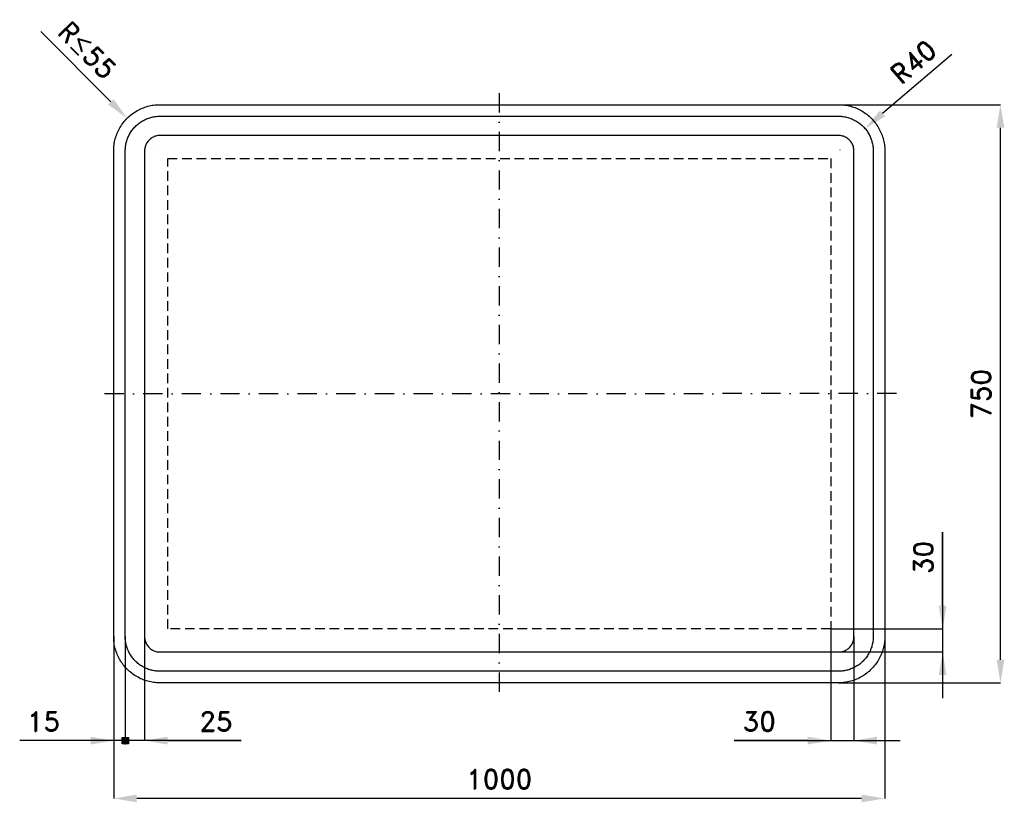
# Model space of a CAD drawing. Header units: millimetres. Extents: x -122 to 1155, y -155 to 860.
import ezdxf

# ---------------------------------------------------------------- set-up
doc = ezdxf.new("R2010")
doc.units = ezdxf.units.MM
doc.header["$LTSCALE"] = 5
doc.linetypes.add('ČERCHOVANÁX2', pattern=[2, 1, -0.5, 0, -0.5])
doc.linetypes.add('ČÁRKOVANÁX2', pattern=[1.5, 1, -0.5])
doc.layers.add('Kóty', color=2, linetype='Continuous')
doc.layers.add('Značka', color=7, linetype='Continuous')
doc.styles.get("Standard").update_dxf_attribs({"font": 'romand.shx', "height": 25})
doc.dimstyles.get("Standard").update_dxf_attribs({"dimtxt": 25, "dimasz": 30, "dimexe": 0.18, "dimexo": 0.0625, "dimgap": 12.5, "dimtad": 1, "dimdec": 0, "dimzin": 0, "dimdsep": 46, "dimtxsty": 'Standard', "dimcen": 0.09, "dimadec": 0, "dimazin": 0, "dimtfac": 1, "dimtdec": 0, "dimtofl": 0, "dimtmove": 0, "dimatfit": 3, "dimfxl": 1, "dimtolj": 1, "dimtzin": 0, "dimarcsym": 0})

# ---------------------------------------------------------------- blocks, each defined once
blk = doc.blocks.new('*D0')
at = {"layer": 'Defpoints', "color": 0, "transparency": 16777216}
for p in [(0, 60), (1000, 60), (0, -150)]:
    blk.add_point(p, dxfattribs=at)
at = {"layer": 'Kóty', "color": 0, "lineweight": -2, "transparency": 16777216}
for p, q in [((0, 59.9), (0, -150.2)), ((1000, 59.9), (1000, -150.2)), ((970, -150), (30, -150))]:
    blk.add_line(p, q, dxfattribs=at)
at = {"layer": 'Kóty', "color": 0, "transparency": 16777216}
for points in [[(30, -145), (30, -155), (0, -150)], [(970, -145), (970, -155), (1000, -150)]]:
    blk.add_solid(points, dxfattribs=at)
at = {"layer": 'Kóty', "color": 0, "transparency": 16777216, "insert": (500, -125), "char_height": 25, "attachment_point": 5}
blk.add_mtext('\\A1;1000', dxfattribs=at)
blk = doc.blocks.new('*D1')
at = {"layer": 'Defpoints', "color": 0, "transparency": 16777216}
for p in [(940, 750), (1150, 750), (940, 0)]:
    blk.add_point(p, dxfattribs=at)
at = {"layer": 'Kóty', "color": 0, "lineweight": -2, "transparency": 16777216}
for p, q in [((940.1, 750), (1150.2, 750)), ((1150, 30), (1150, 720)), ((940.1, 0), (1150.2, 0))]:
    blk.add_line(p, q, dxfattribs=at)
at = {"layer": 'Kóty', "color": 0, "transparency": 16777216}
for points in [[(1145, 720), (1155, 720), (1150, 750)], [(1145, 30), (1155, 30), (1150, 0)]]:
    blk.add_solid(points, dxfattribs=at)
at = {"layer": 'Kóty', "color": 0, "transparency": 16777216, "insert": (1125, 375), "char_height": 25, "attachment_point": 5, "rotation": 90}
blk.add_mtext('\\A1;750', dxfattribs=at)
blk = doc.blocks.new('*D2')
at = {"layer": 'Defpoints', "color": 0, "transparency": 16777216}
for p in [(974.3, 719.1), (941.9, 691.4)]:
    blk.add_point(p, dxfattribs=at)
at = {"layer": 'Kóty', "color": 0, "lineweight": -2, "transparency": 16777216}
for p, q in [((1087, 815.3), (997.1, 738.6)), ((941.8, 691.4), (942, 691.4)), ((941.9, 691.3), (941.9, 691.5))]:
    blk.add_line(p, q, dxfattribs=at)
at = {"layer": 'Kóty', "color": 0, "transparency": 16777216}
blk.add_solid([(993.9, 742.4), (1000.4, 734.8), (974.3, 719.1)], dxfattribs=at)
at = {"layer": 'Kóty', "color": 0, "transparency": 16777216, "insert": (1037.2, 805.7), "char_height": 25, "attachment_point": 5, "rotation": 40.474}
blk.add_mtext('\\A1;R40', dxfattribs=at)

msp = doc.modelspace()

# ---------------------------------------------------------------- hatches: boundary and pattern name
at = {"layer": 'Kóty'}
h = msp.add_hatch(color=256, dxfattribs=at)
h.dxf.hatch_style = 1
h.paths.add_polyline_path([(10.8, -70.8), (19.2, -70.8), (19.2, -79.2), (10.8, -79.2)])

# ---------------------------------------------------------------- linework, layer by layer
for p, q in [((-94.3, 844.9), (-3.7, 753.6)), ((57.6, 691.8), (57.8, 691.8)), ((57.7, 691.7), (57.7, 691.9)), ((1075, 195.5), (1075, -20)), ((1075, 100), (1075, 195.5)), ((930.1, 70), (1075.2, 70)), ((930.1, 69.9), (930.1, -75.2)), ((0, 59.9), (0, -75.2)), ((15, 59.9), (15, -80.2)), ((15, 59.9), (15, -80.2)), ((15, 59.9), (15, -80.2)), ((15, 59.9), (15, -80.2)), ((40, 59.9), (40, -75.2)), ((960, 59.9), (960, -75.2)), ((940.1, 40), (1075.2, 40)), ((165.5, -75), (-121.9, -75)), ((70, -75), (165.5, -75)), ((804.6, -75), (1020, -75)), ((900.1, -75), (804.6, -75))]:
    msp.add_line(p, q, dxfattribs=at)
msp.add_lwpolyline([(10.8, -70.8), (19.2, -70.8), (19.2, -79.2), (10.8, -79.2)], close=True, dxfattribs=at)
for points in [[(-0.1, 757.1), (-7.2, 750.1), (17.5, 732.3)], [(1070, 100), (1080, 100), (1075, 70)], [(1070, 10), (1080, 10), (1075, 40)], [(-30, -70), (-30, -80), (0, -75)], [(70, -70), (70, -80), (40, -75)], [(900.1, -70), (900.1, -80), (930.1, -75)], [(990, -70), (990, -80), (960, -75)]]:
    msp.add_solid(points, dxfattribs=at)
at = {"layer": 'Značka', "color": 6, "linetype": 'ČERCHOVANÁX2', "lineweight": 25, "ltscale": 5}
for p, q in [((500, 765), (500, -15)), ((1015, 375.2), (-15, 374.8))]:
    msp.add_line(p, q, dxfattribs=at)
at = {"layer": 'Značka', "color": 5}
for points in [[(60, 0), (59.8, 0), (59.5, 0, -0.03218), (51.8, 0.5, -0.035443), (44.2, 2.1, -0.036267), (36.8, 4.6, -0.034421), (29.9, 8.1, -0.033721), (23.4, 12.4, -0.034085), (17.6, 17.6, -0.034209), (12.4, 23.4, -0.034229), (8.1, 29.9, -0.034044), (4.6, 36.8, -0.033412), (2.1, 44.2, -0.034127), (0.5, 51.8, -0.036745), (0, 59.5), (0, 59.8), (0, 60), (0, 690), (0, 690.2), (0, 690.5, -0.03218), (0.5, 698.2, -0.035442), (2.1, 705.8, -0.036267), (4.6, 713.2, -0.034425), (8.1, 720.1, -0.033723), (12.4, 726.6, -0.034082), (17.6, 732.4, -0.034204), (23.4, 737.6, -0.034223), (29.9, 741.9, -0.034048), (36.8, 745.4, -0.033416), (44.2, 747.9, -0.034129), (51.8, 749.5, -0.036741), (59.5, 750), (59.8, 750), (60, 750), (940, 750), (940.2, 750), (940.5, 750, -0.032179), (948.2, 749.5, -0.035449), (955.8, 747.9, -0.036267), (963.2, 745.4, -0.034421), (970.1, 741.9, -0.033726), (976.6, 737.6, -0.034082), (982.4, 732.4, -0.034203), (987.6, 726.6, -0.034226), (991.9, 720.1, -0.034049), (995.4, 713.2, -0.033417), (997.9, 705.8, -0.034126), (999.5, 698.2, -0.036741), (1000, 690.5), (1000, 690.2), (1000, 690), (1000, 60), (1000, 59.8), (1000, 59.5, -0.032179), (999.5, 51.8, -0.03545), (997.9, 44.2, -0.036267), (995.4, 36.8, -0.034417), (991.9, 29.9, -0.033724), (987.6, 23.4, -0.034085), (982.4, 17.6, -0.034208), (976.6, 12.4, -0.034232), (970.1, 8.1, -0.034045), (963.2, 4.6, -0.033413), (955.8, 2.1, -0.034125), (948.2, 0.5, -0.036745), (940.5, 0), (940.2, 0), (940, 0), (60, 0)], [(60, 15), (59.8, 15), (59.6, 15, -0.03218), (53.8, 15.4, -0.035443), (48.1, 16.6, -0.036267), (42.6, 18.5, -0.034421), (37.4, 21.1, -0.033721), (32.5, 24.3, -0.034084), (28.2, 28.2, -0.034209), (24.3, 32.5, -0.034229), (21.1, 37.4, -0.034045), (18.5, 42.6, -0.033412), (16.6, 48.1, -0.034127), (15.4, 53.8, -0.036744), (15, 59.6), (15, 59.8), (15, 60), (15, 690), (15, 690.2), (15, 690.4, -0.032179), (15.4, 696.2, -0.035442), (16.6, 701.9, -0.036268), (18.5, 707.4, -0.034417), (21.1, 712.6, -0.033728), (24.3, 717.5, -0.034085), (28.2, 721.8, -0.034202), (32.5, 725.7, -0.034234), (37.4, 728.9, -0.034055), (42.6, 731.5, -0.033411), (48.1, 733.4, -0.034124), (53.8, 734.6, -0.036738), (59.6, 735), (59.8, 735), (60, 735), (940, 735), (940.2, 735), (940.4, 735, -0.032189), (946.2, 734.6, -0.035435), (951.9, 733.4, -0.036253), (957.4, 731.5, -0.034411), (962.6, 728.9, -0.033733), (967.5, 725.7, -0.034079), (971.8, 721.8, -0.034196), (975.7, 717.5, -0.034234), (978.9, 712.6, -0.034058), (981.5, 707.4, -0.033408), (983.4, 701.9, -0.034125), (984.6, 696.2, -0.036738), (985, 690.4), (985, 690.2), (985, 690), (985, 60), (985, 59.8), (985, 59.6, -0.03219), (984.6, 53.8, -0.035437), (983.4, 48.1, -0.036252), (981.5, 42.6, -0.034415), (978.9, 37.4, -0.033727), (975.7, 32.5, -0.034079), (971.8, 28.2, -0.034202), (967.5, 24.3, -0.034229), (962.6, 21.1, -0.034048), (957.4, 18.5, -0.033409), (951.9, 16.6, -0.034128), (946.2, 15.4, -0.036744), (940.4, 15), (940.2, 15), (940, 15), (60, 15)], [(60, 40), (940, 40), (940.1, 40), (940.2, 40, 0.032177), (942.7, 40.2, 0.035444), (945.3, 40.7, 0.036265), (947.7, 41.5, 0.034422), (950, 42.7, 0.03373), (952.2, 44.1, 0.034072), (954.1, 45.9, 0.034204), (955.9, 47.8, 0.034223), (957.3, 50, 0.034048), (958.5, 52.3, 0.033416), (959.3, 54.7), (959.8, 57.3, 0.036741), (960, 59.8), (960, 59.9), (960, 60), (960, 690), (960, 690.1), (960, 690.2, 0.032177), (959.8, 692.7, 0.035443), (959.3, 695.3, 0.036259), (958.5, 697.7, 0.034425), (957.3, 700, 0.033741), (955.9, 702.2, 0.034066), (954.1, 704.1, 0.034182), (952.2, 705.9, 0.034226), (950, 707.3, 0.034056), (947.7, 708.5, 0.033425), (945.3, 709.3, 0.034151), (942.7, 709.8, 0.036743), (940.2, 710), (940.1, 710), (940, 710), (60, 710), (59.9, 710), (59.8, 710, 0.032179), (57.3, 709.8, 0.035442), (54.7, 709.3, 0.036259), (52.3, 708.5, 0.034424), (50, 707.3, 0.03373), (47.8, 705.9, 0.034079), (45.9, 704.1, 0.034187), (44.1, 702.2, 0.034231), (42.7, 700, 0.034052), (41.5, 697.7, 0.033421), (40.7, 695.3, 0.034126), (40.2, 692.7, 0.036746), (40, 690.2), (40, 690.1), (40, 690), (40, 60), (40, 59.9), (40, 59.8, 0.032179), (40.2, 57.3, 0.035443), (40.7, 54.7, 0.036265), (41.5, 52.3, 0.034421), (42.7, 50, 0.033719), (44.1, 47.8, 0.034086), (45.9, 45.9, 0.034208), (47.8, 44.1, 0.034229), (50, 42.7, 0.034044), (52.3, 41.5, 0.033412), (54.7, 40.7, 0.034128), (57.3, 40.2, 0.036744), (59.8, 40), (59.9, 40), (60, 40)]]:
    msp.add_lwpolyline(points, format="xyb", dxfattribs=at)
at = {"layer": 'Značka', "color": 7, "linetype": 'ČÁRKOVANÁX2', "ltscale": 2.5}
msp.add_lwpolyline([(70, 70), (70, 680), (930, 680), (930, 70), (70, 70)], dxfattribs=at)

# ---------------------------------------------------------------- texts
at = {"layer": 'Kóty', "char_height": 25, "attachment_point": 5}
for s, insert, rotation in [('\\A1;R{\\A0;≤}55', (-34.3, 820.7), 314.8793), ('\\A1;30', (1050, 162.7), 90)]:
    msp.add_mtext(s, dxfattribs=dict(at, insert=insert, rotation=rotation))
for s, insert in [('\\A1;15', (-91, -50)), ('\\A1;25', (132.7, -50)), ('\\A1;30', (837.3, -50))]:
    msp.add_mtext(s, dxfattribs=dict(at, insert=insert))

# ---------------------------------------------------------------- dimensions: what is measured, and where the dimension line sits
at = {"layer": 'Kóty'}
dim = msp.add_radius_dim(center=(941.9, 691.4), mpoint=(974.3, 719.1), text='R40', dimstyle='Standard', dxfattribs=at)
dim.commit()
dim.dimension.update_dxf_attribs({"geometry": '*D2', "text_midpoint": (1053.5, 786.7)})
dim = msp.add_linear_dim(base=(1150, 750), p1=(940, 0), p2=(940, 750), angle=90, dimstyle='Standard', dxfattribs=at)
dim.commit()
dim.dimension.update_dxf_attribs({"geometry": '*D1', "text_midpoint": (1125, 375)})
dim = msp.add_linear_dim(base=(0, -150), p1=(1000, 60), p2=(0, 60), dimstyle='Standard', dxfattribs=at)
dim.commit()
dim.dimension.update_dxf_attribs({"geometry": '*D0', "text_midpoint": (500, -125)})

doc.saveas('drawing.dxf')
